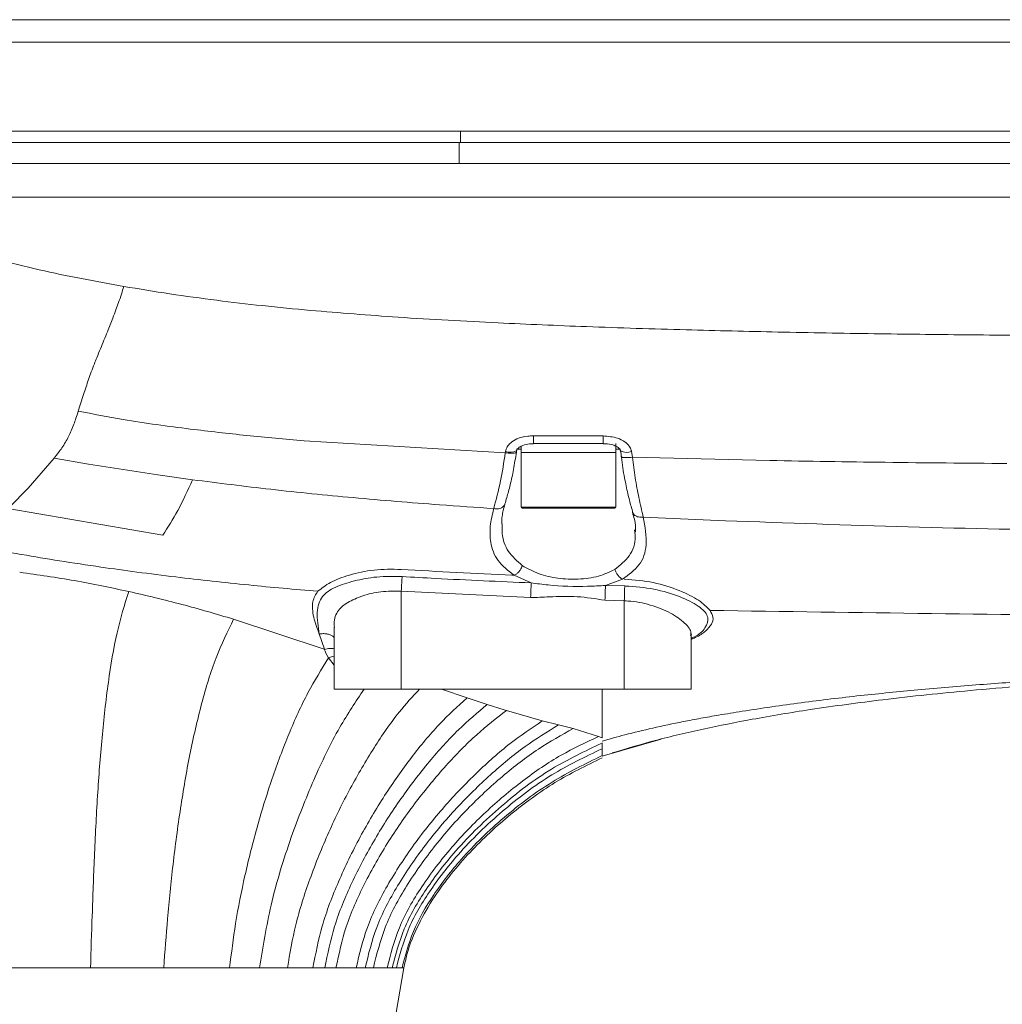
# Model space of a CAD drawing. Header units: millimetres. Extents: x -33 to 2421, y -2345 to -563.
# Tile 19 of 31: x 335 to 423, y -1218 to -1130. Entities that reach past the tile are written whole.
import ezdxf

# ---------------------------------------------------------------- set-up
doc = ezdxf.new("R2010")
doc.units = ezdxf.units.MM
doc.header["$LTSCALE"] = 0.3175
doc.layers.add('1轮廓实线层', color=7, linetype='Continuous', lineweight=18)

msp = doc.modelspace()

# ---------------------------------------------------------------- linework, layer by layer
at = {"layer": '1轮廓实线层', "lineweight": 18}
for p, q in [((374.6481, -1139.9973), (374.6481, -1140.9973)), ((374.5412, -1140.9973), (374.5412, -1142.8973)), ((360.6256, -1167.735), (378.6695, -1168.8148)), ((380.0862, -1168.4973), (379.6738, -1168.4973)), ((380.0862, -1168.2436), (380.0862, -1168.7973)), ((387.4415, -1167.9973), (381.2098, -1167.9973)), ((388.5862, -1168.7973), (388.5862, -1167.9973)), ((389.0011, -1168.4973), (388.5862, -1168.4973)), ((335.8949, -1171.9866), (338.2177, -1169.295)), ((341.311, -1169.8326), (338.2177, -1169.295)), ((378.6694, -1168.8148), (378.6876, -1168.6969)), ((379.6609, -1168.7644), (379.6789, -1168.6459)), ((379.6763, -1168.6369), (379.6758, -1168.6454)), ((380.0862, -1168.7973), (380.0862, -1173.6973)), ((388.5862, -1168.7973), (380.0862, -1168.7973)), ((384.3362, -1168.7973), (380.0862, -1168.7973)), ((388.5862, -1168.7973), (384.3362, -1168.7973)), ((388.5862, -1173.6973), (388.5862, -1168.7973)), ((389.9921, -1168.7109), (390.0699, -1169.2182)), ((390.0697, -1169.2182), (402.3774, -1169.5118)), ((344.4114, -1170.326), (341.311, -1169.8326)), ((347.5164, -1170.7943), (344.4114, -1170.326)), ((350.6258, -1171.2336), (347.5164, -1170.7943)), ((334.2058, -1173.6894), (335.8949, -1171.9866)), ((334.0636, -1173.8084), (347.9604, -1176.194)), ((380.0862, -1173.6973), (388.5862, -1173.6973)), ((388.4862, -1173.7973), (380.1862, -1173.7973)), ((391.0362, -1174.5814), (398.4146, -1174.9059)), ((390.2794, -1175.9349), (390.2619, -1175.7361)), ((380.9886, -1180.4791), (379.4625, -1179.7997)), ((389.1708, -1180.1429), (387.6478, -1180.7102)), ((387.6478, -1180.7102), (389.3741, -1180.7596)), ((380.9358, -1181.8047), (369.3362, -1181.2357)), ((369.3362, -1181.2357), (369.3362, -1189.9973)), ((389.3362, -1182.0921), (387.6067, -1182.0408)), ((389.3362, -1182.0921), (389.3362, -1189.9973)), ((354.3105, -1183.7402), (362.441, -1186.4259)), ((363.3362, -1184.4364), (363.3362, -1189.9973)), ((362.4532, -1186.4302), (361.9852, -1185.0595)), ((395.3362, -1189.9973), (395.3362, -1185.2401)), ((362.4679, -1186.4626), (362.4532, -1186.4302)), ((369.3362, -1189.9973), (363.3362, -1189.9973)), ((389.3362, -1189.9973), (369.3362, -1189.9973)), ((372.9583, -1189.9973), (375.2476, -1190.7852)), ((395.3362, -1189.9973), (389.3362, -1189.9973)), ((375.2476, -1190.7852), (377.052, -1191.3804)), ((377.052, -1191.3804), (378.5682, -1191.8469)), ((378.7834, -1191.9123), (378.5682, -1191.8469)), ((381.9793, -1192.8611), (378.7834, -1191.9123)), ((383.4305, -1193.2118), (381.9793, -1192.8611)), ((384.7632, -1193.5358), (383.4305, -1193.2118)), ((387.0288, -1194.2601), (384.7632, -1193.5358)), ((387.3391, -1196.0125), (392.6505, -1194.4802)), ((387.3392, -1194.8341), (387.3392, -1195.3472)), ((387.3392, -1195.3472), (387.3392, -1195.9658)), ((341.4948, -1214.9946), (341.4732, -1214.9946)), ((348.0395, -1214.9945), (341.4948, -1214.9945)), ((353.9519, -1214.9945), (348.0395, -1214.9945)), ((356.6394, -1214.9945), (353.9519, -1214.9945)), ((359.1332, -1214.9945), (356.6394, -1214.9945)), ((361.4193, -1214.9945), (359.1332, -1214.9945)), ((362.4789, -1214.9945), (361.4193, -1214.9945)), ((363.4798, -1214.9945), (362.4789, -1214.9945)), ((365.2948, -1214.9945), (363.4798, -1214.9945)), ((366.102, -1214.9945), (365.2948, -1214.9945)), ((366.8364, -1214.9944), (366.102, -1214.9945)), ((366.8388, -1214.9944), (366.8364, -1214.9944)), ((368.0612, -1214.9944), (366.8388, -1214.9944)), ((367.1594, -1228.71), (369.5797, -1214.9841)), ((368.0626, -1214.9945), (368.0612, -1214.9945)), ((368.5218, -1214.9945), (368.0626, -1214.9945)), ((368.9007, -1214.9945), (368.5218, -1214.9945)), ((369.4082, -1214.9945), (368.9007, -1214.9945)), ((369.5779, -1214.9945), (369.4082, -1214.9945))]:
    msp.add_line(p, q, dxfattribs=at)
for points in [[(369.3362, -1181.2357), (369.3483, -1181.0342), (369.3601, -1180.8364), (369.3715, -1180.6458), (369.3822, -1180.4659), (369.3921, -1180.3001), (369.401, -1180.1513), (369.4087, -1180.0222), (369.4151, -1179.9152)], [(380.9358, -1181.8047), (380.9438, -1181.602), (380.9518, -1181.403), (380.9594, -1181.2115), (380.9666, -1181.0308), (380.9733, -1180.8643), (380.9792, -1180.7151), (380.9844, -1180.5859), (380.9886, -1180.4791)], [(387.6067, -1182.0408), (387.613, -1181.8368), (387.6192, -1181.6366), (387.6252, -1181.4439), (387.6308, -1181.2624), (387.636, -1181.0953), (387.6406, -1180.9458), (387.6445, -1180.8166), (387.6478, -1180.7102)], [(389.3362, -1182.0921), (389.342, -1181.8876), (389.3477, -1181.687), (389.3533, -1181.4939), (389.3584, -1181.312), (389.3632, -1181.1446), (389.3674, -1180.995), (389.3711, -1180.8659), (389.3741, -1180.7596)], [(362.8199, -1187.2051), (363.1807, -1187.0808), (363.3362, -1187.0505)], [(363.3362, -1187.8578), (362.8199, -1187.2051), (362.8199, -1187.2051)]]:
    msp.add_lwpolyline(points, dxfattribs=at)
for centre, radius, start, end in [((441.4494, -1167.4401), 60.2421, 179.866818, 180.529937), ((460.1101, -1167.4497), 72.6707, 179.893398, 180.431719), ((379.118, -1167.4471), 1.3218, 250.996664, 294.962345), ((389.5625, -1167.5361), 1.2508, 243.481883, 290.089549), ((380.1862, -1173.6973), 0.1, 180, 270), ((388.4862, -1173.6973), 0.1, 270, 0)]:
    msp.add_arc(centre, radius, start, end, dxfattribs=at)
for points, knots in [([(464.3354, -1129.9973), (454.647, -1129.9973), (435.2701, -1129.9973), (406.2077, -1129.9973), (377.1529, -1129.9973), (348.106, -1129.9973), (328.7786, -1129.9973), (319.1151, -1129.9972)], [0, 0, 0, 0, 37207.4643491, 74415.0936942, 111622.4387752, 148829.5834628, 186035.4142815, 186035.4142815, 186035.4142815, 186035.4142815]), ([(464.3354, -1131.9973), (454.6224, -1131.9973), (434.948, -1131.9973), (405.5097, -1131.9973), (376.0416, -1131.9973), (347.0019, -1131.9973), (327.7585, -1131.9973), (318.241, -1131.9973)], [0, 0, 0, 0, 37074.4578244, 75097.4243787, 112376.5444892, 149593.9915129, 186013.5385811, 186013.5385811, 186013.5385811, 186013.5385811]), ([(464.3354, -1139.9973), (454.558, -1139.9973), (434.8206, -1139.9973), (405.3691, -1139.9973), (375.9497, -1139.9973), (346.9729, -1139.9973), (327.7427, -1139.9973), (318.241, -1139.9973)], [0, 0, 0, 0, 37299.5545958, 75295.6632946, 112364.687031, 149570.6141992, 185909.7886081, 185909.7886081, 185909.7886081, 185909.7886081]), ([(319.5508, -1140.9973), (322.1043, -1140.9973), (327.2223, -1140.9973), (334.8861, -1140.9973), (342.5342, -1140.9973), (349.6141, -1140.9973), (356.194, -1140.9973), (362.1758, -1140.9973), (368.3057, -1140.9973), (372.3939, -1140.9973), (374.5412, -1140.9973)], [0, 0, 0, 0, 41223.9250803, 82629.3012915, 123574.7434652, 164452.1931874, 196630.8033656, 229488.7948102, 260715.0186762, 295260.0016504, 295260.0016504, 295260.0016504, 295260.0016504]), ([(374.5412, -1140.9973), (377.7432, -1140.9973), (384.2789, -1140.9973), (394.2819, -1140.9973), (404.6814, -1140.9973), (415.2241, -1140.9973), (425.6474, -1140.9973), (435.8588, -1140.9973), (445.8743, -1140.9973), (456.0431, -1140.9973), (462.8252, -1140.9973), (466.3256, -1140.9973)], [0, 0, 0, 0, 33824.597304, 69040.6030025, 105648.6975866, 143649.3776022, 180367.2144136, 215708.2414936, 251465.8636505, 286112.2746095, 323068.8032121, 323068.8032121, 323068.8032121, 323068.8032121]), ([(320.5354, -1142.8973), (323.5319, -1142.8973), (329.4919, -1142.8973), (338.4919, -1142.8973), (347.4192, -1142.8973), (356.3383, -1142.8973), (365.3422, -1142.8973), (371.4216, -1142.8973), (374.5412, -1142.8973)], [0, 0, 0, 0, 37775.5335279, 75132.7652625, 113297.8329539, 150070.0764415, 187258.8057962, 226454.6338459, 226454.6338459, 226454.6338459, 226454.6338459]), ([(374.5412, -1142.8973), (378.6485, -1142.8973), (387.0776, -1142.8973), (400.0458, -1142.8973), (413.3581, -1142.8973), (426.7447, -1142.8973), (439.8683, -1142.8973), (453.0436, -1142.8973), (461.822, -1142.8973), (466.3256, -1142.8973)], [0, 0, 0, 0, 34165.4710084, 70113.7732062, 107845.8017493, 144860.9208129, 181417.545727, 216956.4654619, 254397.2482327, 254397.2482327, 254397.2482327, 254397.2482327]), ([(288.2768, -1145.8973), (288.4829, -1147.3366), (288.8544, -1149.9303), (289.8989, -1153.2726), (290.8657, -1155.5268), (291.6201, -1156.9538), (292.1176, -1157.8011), (292.6281, -1158.605), (293.2778, -1159.547), (294.1856, -1160.7241), (295.4188, -1162.1322), (296.797, -1163.496), (298.1655, -1164.6786), (299.489, -1165.7165), (300.8999, -1166.7155), (302.37, -1167.6472), (303.793, -1168.4705), (304.742, -1168.9794), (305.3653, -1169.2994), (305.7567, -1169.4983), (306.458, -1169.8451), (307.559, -1170.3615), (308.7658, -1170.8959), (309.9538, -1171.3737), (310.9309, -1171.7942), (311.9584, -1172.0575), (312.3434, -1172.471), (312.7736, -1172.4411), (312.7736, -1172.4412), (312.7737, -1172.4412), (312.7738, -1172.4412), (312.774, -1172.4413), (312.7744, -1172.4414), (312.775, -1172.4416), (312.7762, -1172.4421), (312.7787, -1172.443), (312.7842, -1172.4449), (312.7997, -1172.4503), (312.8489, -1172.4677), (313.0197, -1172.5277), (313.6475, -1172.7461), (315.0006, -1173.199), (317.2893, -1173.9095), (319.3956, -1174.5039), (321.036, -1174.9371), (321.9312, -1175.1668), (322.8902, -1175.4053), (323.9132, -1175.6516), (325.0004, -1175.9045), (326.1521, -1176.1629), (327.7063, -1176.4991), (329.5386, -1176.875), (331.4939, -1177.2535), (333.0745, -1177.5463), (334.299, -1177.766), (334.9966, -1177.8872), (335.3023, -1177.9403)], [0, 0, 0, 0, 118026.2516283, 212701.8001027, 284263.4729461, 317761.0843338, 344325.303052, 364413.7742215, 395466.0555175, 437670.2369355, 485641.824521, 548101.252949, 595651.4812727, 632980.0573172, 685119.3424426, 736372.5958425, 774598.3969704, 818816.7765362, 823904.5226601, 831560.5035979, 854509.1757044, 887501.7469884, 930346.3586761, 961852.4488286, 991064.2596819, 1018026.6413574, 1042774.2586322, 1042775.9149151, 1042776.3166227, 1042777.9729056, 1042781.2854714, 1042786.6147251, 1042795.1267568, 1042810.5859771, 1042841.2449799, 1042901.3079922, 1043026.0632689, 1043309.7689664, 1044234.6050173, 1047260.9780146, 1058003.6667205, 1098165.1739732, 1163015.1969392, 1252333.9231759, 1275574.957526, 1300543.3807278, 1327237.4005639, 1355659.8043204, 1385806.4236417, 1417683.5706731, 1451292.1791018, 1514623.2605494, 1569189.7095447, 1612587.748115, 1644804.6201459, 1669922.8034365, 1669922.8034365, 1669922.8034365, 1669922.8034365]), ([(464.3354, -1145.8973), (457.005, -1145.8973), (438.1668, -1145.8973), (407.821, -1145.8973), (380.3714, -1145.8973), (359.9764, -1145.8973), (346.6481, -1145.8973), (333.3319, -1145.8973), (324.5343, -1145.8973), (320.1384, -1145.8973)], [0, 0, 0, 0, 38778.8541259, 99656.8077894, 160535.5329192, 184051.7039898, 207584.6184862, 231080.2295636, 254545.6149638, 254545.6149638, 254545.6149638, 254545.6149638]), ([(329.077, -1150.4083), (331.6708, -1151.1171), (336.7484, -1152.5046), (341.9284, -1153.4436), (344.4623, -1153.903)], [0, 0, 0, 0, 45401.1905615, 88877.2738754, 88877.2738754, 88877.2738754, 88877.2738754]), ([(343.9972, -1155.3457), (344.0829, -1155.099), (344.2476, -1154.6246), (344.3926, -1154.1371), (344.4623, -1153.9031)], [0, 0, 0, 0, 46205.1609835, 88848.7211663, 88848.7211663, 88848.7211663, 88848.7211663]), ([(344.4623, -1153.9029), (345.836, -1154.1324), (348.6094, -1154.5958), (351.3968, -1154.9654), (352.8035, -1155.1519)], [0, 0, 0, 0, 44001.1375895, 88833.4814164, 88833.4814164, 88833.4814164, 88833.4814164]), ([(352.8035, -1155.1519), (354.1633, -1155.3175), (356.9543, -1155.6574), (359.7536, -1155.9204), (361.1892, -1156.0553)], [0, 0, 0, 0, 43264.1361051, 88803.4953569, 88803.4953569, 88803.4953569, 88803.4953569]), ([(343.4744, -1156.7449), (343.5711, -1156.4945), (343.7497, -1156.032), (343.9194, -1155.5614), (343.9972, -1155.3457)], [0, 0, 0, 0, 48123.8968975, 88841.3238125, 88841.3238125, 88841.3238125, 88841.3238125]), ([(361.1892, -1156.0553), (363.8111, -1156.2713), (369.4169, -1156.7333), (375.0343, -1157.023), (378.0243, -1157.1772)], [0, 0, 0, 0, 41514.12481, 88758.6761179, 88758.6761179, 88758.6761179, 88758.6761179]), ([(342.3729, -1159.4866), (342.5802, -1158.9802), (342.9519, -1158.0722), (343.3142, -1157.152), (343.4744, -1156.745)], [0, 0, 0, 0, 49546.3808783, 88830.5169766, 88830.5169766, 88830.5169766, 88830.5169766]), ([(378.0243, -1157.1772), (380.6659, -1157.2955), (386.2835, -1157.5469), (391.9045, -1157.7107), (394.8824, -1157.7974)], [0, 0, 0, 0, 41711.8405883, 88706.2222242, 88706.2222242, 88706.2222242, 88706.2222242]), ([(394.8824, -1157.7974), (397.6262, -1157.8677), (403.2478, -1158.0117), (408.8705, -1158.1014), (411.7488, -1158.1474)], [0, 0, 0, 0, 43272.4801331, 88655.7275597, 88655.7275597, 88655.7275597, 88655.7275597]), ([(411.7488, -1158.1474), (414.4704, -1158.183), (420.0939, -1158.2566), (425.7178, -1158.2893), (428.62, -1158.3061)], [0, 0, 0, 0, 42882.8041723, 88607.3806043, 88607.3806043, 88607.3806043, 88607.3806043]), ([(341.8208, -1160.8489), (341.8949, -1160.6635), (342.077, -1160.2081), (342.2628, -1159.7552), (342.3729, -1159.4866)], [0, 0, 0, 0, 36161.8231656, 88819.7876895, 88819.7876895, 88819.7876895, 88819.7876895]), ([(341.3026, -1162.2357), (341.3818, -1162.0132), (341.5482, -1161.5463), (341.7271, -1161.0886), (341.8208, -1160.8489)], [0, 0, 0, 0, 42313.8940544, 88812.9837677, 88812.9837677, 88812.9837677, 88812.9837677]), ([(340.3834, -1165.0853), (340.5386, -1164.5874), (340.836, -1163.6334), (341.1516, -1162.6878), (341.3026, -1162.2357)], [0, 0, 0, 0, 46340.6801708, 88801.6839615, 88801.6839615, 88801.6839615, 88801.6839615]), ([(339.9833, -1166.2554), (340.0469, -1166.0795), (340.1862, -1165.6943), (340.314, -1165.2997), (340.3834, -1165.0853)], [0, 0, 0, 0, 40559.6824223, 88791.0940209, 88791.0940209, 88791.0940209, 88791.0940209]), ([(340.3834, -1165.0852), (341.7193, -1165.3485), (345.0465, -1166.0043), (348.4107, -1166.4361), (350.4242, -1166.6946)], [0, 0, 0, 0, 35643.0394704, 88772.8283632, 88772.8283632, 88772.8283632, 88772.8283632]), ([(339.508, -1167.3662), (339.5889, -1167.1969), (339.7598, -1166.8394), (339.9062, -1166.4568), (339.9833, -1166.2554)], [0, 0, 0, 0, 42043.1249995, 88785.2093276, 88785.2093276, 88785.2093276, 88785.2093276]), ([(350.4242, -1166.6946), (352.1086, -1166.8933), (355.5034, -1167.2938), (358.9095, -1167.5872), (360.6256, -1167.735)], [0, 0, 0, 0, 44026.1856942, 88734.2328145, 88734.2328145, 88734.2328145, 88734.2328145]), ([(338.9091, -1168.3739), (339.0191, -1168.2086), (339.2312, -1167.89), (339.4181, -1167.5364), (339.508, -1167.3662)], [0, 0, 0, 0, 46050.6498195, 88780.1694615, 88780.1694615, 88780.1694615, 88780.1694615]), ([(378.6876, -1168.6969), (378.7291, -1168.5548), (378.8127, -1168.2689), (379.1741, -1167.8702), (379.7865, -1167.5004), (380.5206, -1167.3206), (381.0293, -1167.3054), (381.2074, -1167.3001)], [0, 0, 0, 0, 26600.8973857, 53504.7752986, 95066.6653424, 153952.0714514, 185674.5295252, 185674.5295252, 185674.5295252, 185674.5295252]), ([(381.2074, -1167.3001), (381.8741, -1167.3018), (383.9515, -1167.3069), (386.0289, -1167.3115), (387.4396, -1167.3145)], [0, 0, 0, 0, 28451.4757426, 88657.0210363, 88657.0210363, 88657.0210363, 88657.0210363]), ([(387.4396, -1167.3145), (387.8813, -1167.3472), (388.5683, -1167.3981), (389.3558, -1167.7866), (389.7759, -1168.1761), (389.9489, -1168.5032), (389.9848, -1168.6759), (389.9921, -1168.7109)], [0, 0, 0, 0, 77383.3933416, 120368.3652041, 153733.4641369, 179154.4476411, 185617.5146817, 185617.5146817, 185617.5146817, 185617.5146817]), ([(338.2176, -1169.2951), (338.347, -1169.1319), (338.5825, -1168.8348), (338.8076, -1168.5171), (338.9091, -1168.374)], [0, 0, 0, 0, 48766.9696088, 88776.0262585, 88776.0262585, 88776.0262585, 88776.0262585]), ([(379.6764, -1168.6864), (379.6753, -1168.6765), (379.6721, -1168.6484), (379.6928, -1168.5757), (379.7734, -1168.4526), (379.9558, -1168.292), (380.3107, -1168.1152), (380.7557, -1167.9987), (381.0818, -1168.0184), (381.2094, -1168.0262)], [0, 0, 0, 0, 8349.3131028, 23582.5160465, 43856.8666646, 74598.1508364, 124909.2915646, 203609.2882199, 254241.3754063, 254241.3754063, 254241.3754063, 254241.3754063]), ([(387.4416, -1168.0059), (387.5077, -1168.0038), (387.8283, -1167.994), (388.3011, -1168.0896), (388.7365, -1168.3066), (388.9305, -1168.4913), (388.9991, -1168.6172), (389.007, -1168.6701), (389.0046, -1168.6886), (389.0041, -1168.6931)], [0, 0, 0, 0, 25727.7325977, 124794.6779796, 183466.9556656, 216731.2487134, 235380.9997543, 249619.453351, 254174.8536332, 254174.8536332, 254174.8536332, 254174.8536332]), ([(377.6311, -1173.8224), (377.8447, -1173.0274), (378.2488, -1171.5227), (378.5347, -1169.6827), (378.6695, -1168.8149)], [0, 0, 0, 0, 46840.5887332, 88648.8015298, 88648.8015298, 88648.8015298, 88648.8015298]), ([(378.6322, -1173.405), (378.6873, -1173.2178), (378.8344, -1172.7178), (379.1311, -1171.6644), (379.4263, -1170.2938), (379.5787, -1169.2858), (379.6577, -1168.763)], [0, 0, 0, 0, 23878.5883057, 63765.2104992, 108737.2961501, 157204.5919765, 157204.5919765, 157204.5919765, 157204.5919765]), ([(379.6507, -1168.7618), (379.6494, -1168.7732), (379.6461, -1168.8016), (379.5574, -1168.8335), (379.4024, -1168.8555), (379.1901, -1168.8596), (378.94, -1168.8474), (378.7597, -1168.8258), (378.6695, -1168.8149)], [0, 0, 0, 0, 26422.1351618, 66299.5684997, 106178.6113981, 146056.4242215, 185934.9994125, 225812.0745434, 225812.0745434, 225812.0745434, 225812.0745434]), ([(389.0013, -1168.6559), (389.0227, -1168.7742), (389.0531, -1168.9426), (389.0654, -1169.1175), (389.069, -1169.1695)], [0, 0, 0, 0, 62279.065969, 88634.4887666, 88634.4887666, 88634.4887666, 88634.4887666]), ([(389.0778, -1169.1666), (389.0794, -1169.1851), (389.1352, -1169.8381), (389.3363, -1170.9589), (389.625, -1172.4348), (389.918, -1173.5071), (390.0559, -1174.0203), (390.1096, -1174.2199)], [0, 0, 0, 0, 1820.5767117, 64496.6579559, 113691.8881471, 157618.3577518, 185575.0774153, 185575.0774153, 185575.0774153, 185575.0774153]), ([(390.0696, -1169.2184), (389.9797, -1169.2279), (389.7999, -1169.247), (389.5501, -1169.2574), (389.3375, -1169.2532), (389.1812, -1169.2332), (389.0897, -1169.2037), (389.0851, -1169.1772), (389.0832, -1169.1661)], [0, 0, 0, 0, 39454.7747593, 78914.0821976, 118369.2419947, 157827.0429395, 197278.9948702, 225733.8781583, 225733.8781583, 225733.8781583, 225733.8781583]), ([(390.0696, -1169.2182), (390.1473, -1169.8332), (390.3042, -1171.0746), (390.6529, -1172.9574), (390.9036, -1174.0193), (391.0362, -1174.5814)], [0, 0, 0, 0, 36981.0836637, 74661.256972, 117025.3032124, 117025.3032124, 117025.3032124, 117025.3032124]), ([(402.3774, -1169.5118), (405.8303, -1169.5714), (412.9192, -1169.6937), (420.0089, -1169.7482), (423.6454, -1169.7761)], [0, 0, 0, 0, 43133.3776267, 88554.087987, 88554.087987, 88554.087987, 88554.087987]), ([(347.9604, -1176.194), (348.4155, -1175.49), (349.3501, -1174.0443), (350.1933, -1172.1866), (350.6258, -1171.2336)], [0, 0, 0, 0, 43202.4689922, 88713.1869953, 88713.1869953, 88713.1869953, 88713.1869953]), ([(350.6259, -1171.2337), (352.9623, -1171.5306), (357.7569, -1172.14), (365.1454, -1172.8674), (371.8121, -1173.4222), (376.0137, -1173.7111), (377.6311, -1173.8224)], [0, 0, 0, 0, 40953.3804134, 84041.6469422, 129074.8622816, 157261.7457811, 157261.7457811, 157261.7457811, 157261.7457811]), ([(379.4634, -1179.7998), (378.9262, -1179.3883), (377.8503, -1178.564), (377.3183, -1176.9988), (377.2552, -1175.4057), (377.5046, -1174.3555), (377.6312, -1173.8224)], [0, 0, 0, 0, 43843.2181435, 87816.9143644, 121955.8476532, 157150.8795574, 157150.8795574, 157150.8795574, 157150.8795574]), ([(378.6244, -1173.4031), (378.622, -1173.4204), (378.6126, -1173.4884), (378.5448, -1173.5921), (378.4249, -1173.7048), (378.2621, -1173.7879), (378.0692, -1173.8371), (377.8548, -1173.8528), (377.7057, -1173.8325), (377.6312, -1173.8224)], [0, 0, 0, 0, 13692.6197955, 53768.8650726, 93850.7258646, 133925.1184423, 174004.9436679, 214085.2789073, 254160.7820194, 254160.7820194, 254160.7820194, 254160.7820194]), ([(378.3675, -1175.1742), (378.3637, -1174.9582), (378.3543, -1174.4202), (378.5303, -1173.7985), (378.6356, -1173.4265)], [0, 0, 0, 0, 35593.3507259, 88629.8584821, 88629.8584821, 88629.8584821, 88629.8584821]), ([(391.0362, -1174.5814), (391.1867, -1175.4377), (391.4641, -1177.0153), (390.8701, -1178.9397), (389.7253, -1179.7498), (389.1698, -1180.1429)], [0, 0, 0, 0, 44370.3826843, 81745.7585588, 116975.5350139, 116975.5350139, 116975.5350139, 116975.5350139]), ([(390.061, -1174.1475), (390.1248, -1174.361), (390.3045, -1174.9619), (390.3788, -1175.568), (390.3286, -1175.8918), (390.3247, -1175.917)], [0, 0, 0, 0, 39409.9989344, 110943.1773936, 116997.4878646, 116997.4878646, 116997.4878646, 116997.4878646]), ([(391.0362, -1174.5814), (390.9648, -1174.5873), (390.822, -1174.5992), (390.6194, -1174.5746), (390.438, -1174.5198), (390.2854, -1174.4348), (390.1729, -1174.3236), (390.1087, -1174.2223), (390.0992, -1174.1565), (390.0966, -1174.1392)], [0, 0, 0, 0, 39975.5849331, 79953.0672737, 119929.439236, 159902.8373473, 199875.8626294, 239850.8674501, 254049.3417299, 254049.3417299, 254049.3417299, 254049.3417299]), ([(378.3756, -1175.1923), (378.3725, -1175.4868), (378.3631, -1176.3784), (378.8142, -1177.7187), (379.7349, -1178.5282), (380.1915, -1178.9297)], [0, 0, 0, 0, 23306.5881821, 70537.8246434, 117026.3429088, 117026.3429088, 117026.3429088, 117026.3429088]), ([(398.4146, -1174.9059), (403.8756, -1175.1053), (414.7723, -1175.5032), (425.6747, -1175.712), (431.1133, -1175.8161)], [0, 0, 0, 0, 44355.6518128, 88507.5345373, 88507.5345373, 88507.5345373, 88507.5345373]), ([(388.5031, -1179.2698), (388.9706, -1178.8855), (389.9423, -1178.0867), (390.3806, -1176.8588), (390.2933, -1176.0618), (390.2794, -1175.9349)], [0, 0, 0, 0, 51241.1210359, 106514.8591817, 116978.0928586, 116978.0928586, 116978.0928586, 116978.0928586]), ([(335.3023, -1177.9403), (336.431, -1178.1309), (338.7951, -1178.5301), (341.1673, -1178.8807), (342.4069, -1179.064)], [0, 0, 0, 0, 42356.653616, 88712.3841924, 88712.3841924, 88712.3841924, 88712.3841924]), ([(342.4069, -1179.064), (343.4819, -1179.2158), (345.7172, -1179.5315), (347.9582, -1179.8076), (349.1214, -1179.9508)], [0, 0, 0, 0, 42651.1570345, 88686.8662184, 88686.8662184, 88686.8662184, 88686.8662184]), ([(379.4634, -1179.7998), (379.5404, -1179.7605), (379.6945, -1179.6819), (379.9071, -1179.4709), (380.0857, -1179.2145), (380.1563, -1179.0247), (380.1915, -1178.9297)], [0, 0, 0, 0, 39277.7105784, 78558.7346291, 117836.043114, 157116.7202041, 157116.7202041, 157116.7202041, 157116.7202041]), ([(380.1916, -1178.9296), (380.6655, -1179.1972), (381.5736, -1179.71), (383.3693, -1180.1156), (385.2439, -1180.1983), (387.0931, -1179.9431), (388.0317, -1179.4948), (388.5031, -1179.2697)], [0, 0, 0, 0, 38799.6334742, 74352.9810005, 110227.4718412, 147697.1654734, 185491.6299618, 185491.6299618, 185491.6299618, 185491.6299618]), ([(335.1275, -1179.5263), (336.7734, -1179.7593), (340.0653, -1180.2253), (343.291, -1180.91), (344.904, -1181.2523)], [0, 0, 0, 0, 44346.4144235, 88696.2611273, 88696.2611273, 88696.2611273, 88696.2611273]), ([(349.1214, -1179.9508), (351.3002, -1180.201), (355.5421, -1180.6881), (359.7968, -1181.0575), (361.8662, -1181.2372)], [0, 0, 0, 0, 45531.4199998, 88649.3425329, 88649.3425329, 88649.3425329, 88649.3425329]), ([(361.9905, -1185.0718), (361.8836, -1184.3995), (361.6733, -1183.0773), (362.1342, -1181.6334), (363.2749, -1180.8787), (365.0594, -1180.2859), (367.1212, -1179.8847), (368.6468, -1179.905), (369.4151, -1179.9152)], [0, 0, 0, 0, 43740.6536265, 86021.6775343, 125243.3076471, 159329.5932403, 192283.2046538, 225717.3315441, 225717.3315441, 225717.3315441, 225717.3315441]), ([(369.3362, -1179.2706), (368.5099, -1179.2607), (366.8389, -1179.2408), (364.6515, -1179.7413), (362.8622, -1180.429), (362.2014, -1180.9652), (361.8662, -1181.2372)], [0, 0, 0, 0, 38863.1364273, 78583.4796687, 117324.4751563, 157186.5617268, 157186.5617268, 157186.5617268, 157186.5617268]), ([(379.4629, -1179.7998), (379.3973, -1179.797), (376.0202, -1179.6519), (372.6454, -1179.4594), (369.3362, -1179.2706)], [0, 0, 0, 0, 1722.3309227, 88604.6066976, 88604.6066976, 88604.6066976, 88604.6066976]), ([(369.4151, -1179.9152), (370.4135, -1179.9721), (374.2697, -1180.1921), (378.1287, -1180.357), (380.9886, -1180.4791)], [0, 0, 0, 0, 22939.7829161, 88602.8556992, 88602.8556992, 88602.8556992, 88602.8556992]), ([(389.1708, -1180.1429), (389.0977, -1180.1009), (388.9516, -1180.0169), (388.7559, -1179.8044), (388.5946, -1179.5501), (388.5336, -1179.3632), (388.5031, -1179.2697)], [0, 0, 0, 0, 39264.9985462, 78534.8190063, 117801.7262266, 157069.0390652, 157069.0390652, 157069.0390652, 157069.0390652]), ([(380.9886, -1180.4791), (381.4936, -1180.5454), (383.134, -1180.7605), (385.4495, -1180.838), (387.1198, -1180.7409), (387.6478, -1180.7102)], [0, 0, 0, 0, 27279.0709673, 88615.2685271, 116972.281739, 116972.281739, 116972.281739, 116972.281739]), ([(397.0236, -1182.9471), (396.7336, -1182.6459), (396.1544, -1182.0441), (394.3288, -1181.1439), (392.0391, -1180.369), (390.2271, -1180.2206), (389.3362, -1180.1476)], [0, 0, 0, 0, 39328.6772638, 78567.5474859, 118452.296927, 157024.4473631, 157024.4473631, 157024.4473631, 157024.4473631]), ([(389.3741, -1180.7596), (389.5048, -1180.7643), (390.5021, -1180.7995), (392.4001, -1181.0711), (394.6433, -1181.7904), (396.2604, -1182.6771), (396.9914, -1183.572), (396.6781, -1184.5004), (396.0456, -1185.1603), (395.3871, -1185.4321), (395.3362, -1185.4531)], [0, 0, 0, 0, 6773.9042368, 51697.0771702, 99077.5321858, 146354.8645584, 194814.0653219, 243432.5589226, 290064.4190842, 293967.1363685, 293967.1363685, 293967.1363685, 293967.1363685]), ([(344.904, -1181.2523), (344.5352, -1182.4462), (343.7779, -1184.8982), (343.0306, -1189.4595), (342.4729, -1194.3841), (342.0841, -1199.6406), (341.8162, -1204.9672), (341.6343, -1210.1248), (341.5249, -1213.4283), (341.4731, -1214.9945)], [0, 0, 0, 0, 33206.4147808, 68201.9690735, 105066.4299006, 143008.9230569, 182540.2622408, 220160.3559127, 254077.0648447, 254077.0648447, 254077.0648447, 254077.0648447]), ([(344.904, -1181.2523), (346.5011, -1181.6252), (349.6953, -1182.3709), (352.7721, -1183.2838), (354.3105, -1183.7402)], [0, 0, 0, 0, 44328.5775977, 88656.315268, 88656.315268, 88656.315268, 88656.315268]), ([(361.9879, -1185.0656), (361.7953, -1184.5496), (361.4995, -1183.757), (361.3717, -1182.816), (361.3824, -1181.9679), (361.6749, -1181.5262), (361.8662, -1181.2372)], [0, 0, 0, 0, 52371.9444303, 80458.28661, 106985.5306318, 157167.0681606, 157167.0681606, 157167.0681606, 157167.0681606]), ([(369.3362, -1181.2357), (368.7184, -1181.2264), (367.4793, -1181.2076), (365.8038, -1181.6286), (364.4206, -1182.2529), (363.5349, -1182.9983), (363.27, -1183.8608), (363.3461, -1184.4385), (363.3513, -1184.4782)], [0, 0, 0, 0, 40774.8814203, 81769.0055294, 125105.9195742, 172819.2313259, 222066.348617, 225698.8652595, 225698.8652595, 225698.8652595, 225698.8652595]), ([(387.6067, -1182.0408), (386.7782, -1181.9059), (385.1245, -1181.6366), (382.8864, -1181.723), (381.4948, -1181.7813), (380.9358, -1181.8047)], [0, 0, 0, 0, 43896.28087, 87615.5511946, 116965.3726512, 116965.3726512, 116965.3726512, 116965.3726512]), ([(395.2654, -1185.2316), (395.286, -1185.1519), (395.3882, -1184.7561), (394.813, -1184.0838), (393.5843, -1183.1743), (391.7858, -1182.4246), (390.2458, -1182.1339), (389.441, -1182.0969), (389.3362, -1182.0921)], [0, 0, 0, 0, 13363.1277733, 66353.5923794, 118869.4682432, 170534.2647725, 218325.2943154, 225476.3083003, 225476.3083003, 225476.3083003, 225476.3083003]), ([(395.3362, -1185.5435), (395.4623, -1185.4917), (396.0124, -1185.2656), (396.6635, -1184.8019), (397.2054, -1184.1822), (397.371, -1183.5589), (397.139, -1183.1505), (397.0235, -1182.9473)], [0, 0, 0, 0, 12818.9181862, 55926.8705819, 99079.3466213, 142424.4378173, 185356.3547484, 185356.3547484, 185356.3547484, 185356.3547484]), ([(464.3354, -1183.4281), (455.1451, -1183.444), (432.7061, -1183.4828), (410.2704, -1183.1461), (397.0236, -1182.9473)], [0, 0, 0, 0, 36221.8055014, 88439.6750326, 88439.6750326, 88439.6750326, 88439.6750326]), ([(354.3105, -1183.7402), (353.7633, -1184.8582), (352.6386, -1187.1556), (351.3814, -1191.3472), (350.3408, -1195.8842), (349.51, -1200.7279), (348.8641, -1205.651), (348.3763, -1210.4383), (348.148, -1213.5265), (348.0394, -1214.9945)], [0, 0, 0, 0, 33504.8140618, 68851.079373, 105820.3560619, 143605.3735658, 182820.3383185, 220156.327261, 253986.3995014, 253986.3995014, 253986.3995014, 253986.3995014]), ([(361.9905, -1185.0718), (362.1034, -1185.0548), (362.3292, -1185.0208), (362.6588, -1185.0431), (362.9567, -1185.1205), (363.191, -1185.233), (363.2945, -1185.3354), (363.3362, -1185.3767)], [0, 0, 0, 0, 39677.0376748, 79351.9214611, 119031.2323804, 158706.4284357, 185548.2760498, 185548.2760498, 185548.2760498, 185548.2760498]), ([(395.3456, -1185.2391), (395.3421, -1185.2192), (395.324, -1185.1159), (395.4077, -1185.0034), (395.3744, -1185.0412), (395.3727, -1185.043)], [0, 0, 0, 0, 21719.4676039, 112240.7827948, 116897.076933, 116897.076933, 116897.076933, 116897.076933]), ([(362.8199, -1187.2051), (362.8199, -1187.205), (362.6066, -1186.8851), (362.5238, -1186.6555), (362.441, -1186.4259)], [0, 0, 0, 0, 4.1257848, 88595.6090066, 88595.6090066, 88595.6090066, 88595.6090066]), ([(362.441, -1186.4261), (362.4455, -1186.4322), (362.4545, -1186.4444), (362.4634, -1186.4565), (362.4679, -1186.4626)], [0, 0, 0, 0, 44310.117393, 88599.8061551, 88599.8061551, 88599.8061551, 88599.8061551]), ([(362.4679, -1186.4626), (362.6291, -1186.4182), (362.9348, -1186.3338), (363.2073, -1186.368), (363.3362, -1186.3841)], [0, 0, 0, 0, 46707.5069364, 88598.4532356, 88598.4532356, 88598.4532356, 88598.4532356]), ([(362.8199, -1187.2051), (362.1879, -1188.2234), (360.8895, -1190.3157), (359.2266, -1194.015), (357.7237, -1198.0139), (356.4061, -1202.2758), (355.3129, -1206.6237), (354.4512, -1210.8827), (354.113, -1213.6676), (353.9519, -1214.9945)], [0, 0, 0, 0, 34013.0855192, 69884.726044, 107071.3026743, 144715.3704277, 183510.2137702, 220356.7249248, 253889.2075854, 253889.2075854, 253889.2075854, 253889.2075854]), ([(388.2644, -1195.726), (389.5362, -1195.3416), (392.1919, -1194.5389), (396.4065, -1193.5629), (401.0601, -1192.6371), (406.4297, -1191.7475), (412.9517, -1190.8707), (420.7826, -1190.0493), (429.928, -1189.3523), (440.3902, -1188.8322), (452.0058, -1188.5007), (460.1342, -1188.4184), (464.3355, -1188.3759)], [0, 0, 0, 0, 19395.23599, 40501.0841948, 61515.4019708, 86431.8963271, 117431.0961953, 154521.7059169, 197725.6774716, 247074.260921, 302597.4259065, 361995.7434054, 361995.7434054, 361995.7434054, 361995.7434054]), ([(421.2095, -1189.601), (419.3588, -1189.7487), (415.7968, -1190.0329), (412.2428, -1190.4043), (410.5354, -1190.5827)], [0, 0, 0, 0, 45946.0991425, 88431.7561228, 88431.7561228, 88431.7561228, 88431.7561228]), ([(426.5572, -1189.2328), (425.6656, -1189.2895), (423.8823, -1189.4028), (422.1004, -1189.535), (421.2095, -1189.601)], [0, 0, 0, 0, 44207.0813491, 88411.8621334, 88411.8621334, 88411.8621334, 88411.8621334]), ([(366.0038, -1189.9973), (365.261, -1191.1141), (363.598, -1193.6145), (361.4272, -1198.1603), (359.3351, -1203.4892), (357.582, -1209.1188), (356.9419, -1213.109), (356.6394, -1214.9945)], [0, 0, 0, 0, 29746.8650592, 66600.690809, 104167.222112, 147001.4465599, 185373.8627129, 185373.8627129, 185373.8627129, 185373.8627129]), ([(370.9861, -1189.9973), (370.3679, -1190.6666), (368.9271, -1192.2264), (366.8378, -1195.2856), (364.7203, -1198.8933), (362.7817, -1202.8353), (361.1328, -1206.9271), (359.8167, -1210.9926), (359.3534, -1213.7052), (359.1332, -1214.9945)], [0, 0, 0, 0, 27618.4656224, 64370.7760966, 102692.1416321, 141576.7038269, 181612.233983, 219496.1083125, 253814.7048833, 253814.7048833, 253814.7048833, 253814.7048833]), ([(387.3386, -1189.9973), (387.3388, -1190.2986), (387.3398, -1191.9921), (387.3395, -1193.3027), (387.3392, -1194.3802)], [0, 0, 0, 0, 15744.9862909, 88498.6842639, 88498.6842639, 88498.6842639, 88498.6842639]), ([(410.5354, -1190.583), (408.7576, -1190.7848), (405.2036, -1191.1882), (401.6669, -1191.7227), (399.8993, -1191.9898)], [0, 0, 0, 0, 44245.4769021, 88453.7865479, 88453.7865479, 88453.7865479, 88453.7865479]), ([(375.2476, -1190.7852), (374.409, -1191.5444), (372.6754, -1193.114), (370.1882, -1196.1334), (367.8017, -1199.5236), (365.5886, -1203.2558), (363.6953, -1207.1653), (362.1788, -1211.0842), (361.6639, -1213.7352), (361.4193, -1214.9945)], [0, 0, 0, 0, 33630.9112456, 69523.8283481, 106959.5645807, 144883.5634659, 183818.534831, 220545.0264695, 253778.0572438, 253778.0572438, 253778.0572438, 253778.0572438]), ([(377.052, -1191.3804), (376.1856, -1192.1051), (374.393, -1193.6047), (371.7852, -1196.5171), (369.2655, -1199.8039), (366.9146, -1203.4392), (364.8968, -1207.2651), (363.2769, -1211.1193), (362.7358, -1213.7468), (362.4789, -1214.9945)], [0, 0, 0, 0, 33623.3877551, 69571.6523345, 107079.4494866, 145049.7074454, 183973.2573417, 220621.7107739, 253760.8871144, 253760.8871144, 253760.8871144, 253760.8871144]), ([(378.7834, -1191.9123), (377.8831, -1192.608), (376.0186, -1194.0489), (373.2885, -1196.8644), (370.6393, -1200.0565), (368.1591, -1203.602), (366.0268, -1207.3508), (364.3131, -1211.1472), (363.7481, -1213.7559), (363.4798, -1214.9945)], [0, 0, 0, 0, 33643.6056918, 69675.0768665, 107263.118288, 145267.6286637, 184155.1911656, 220703.2143686, 253744.9154246, 253744.9154246, 253744.9154246, 253744.9154246]), ([(397.7911, -1192.3388), (397.2617, -1192.4311), (396.2023, -1192.616), (395.1462, -1192.8193), (394.6178, -1192.9211)], [0, 0, 0, 0, 44206.6759918, 88468.1343391, 88468.1343391, 88468.1343391, 88468.1343391]), ([(399.8993, -1191.99), (399.5478, -1192.0464), (398.8445, -1192.1594), (398.1423, -1192.279), (397.7912, -1192.3388)], [0, 0, 0, 0, 44219.4684654, 88463.3582915, 88463.3582915, 88463.3582915, 88463.3582915]), ([(381.9793, -1192.8611), (381.0129, -1193.509), (379.0081, -1194.8531), (376.0471, -1197.4949), (373.1535, -1200.5136), (370.431, -1203.892), (368.0842, -1207.4974), (366.1938, -1211.1897), (365.5842, -1213.7695), (365.2948, -1214.9945)], [0, 0, 0, 0, 33714.0878575, 69939.7060574, 107699.0182305, 145763.2138814, 184554.0190625, 220873.9481917, 253715.7902936, 253715.7902936, 253715.7902936, 253715.7902936]), ([(383.4305, -1193.2118), (382.4257, -1193.83), (380.3398, -1195.1134), (377.2645, -1197.6795), (374.2583, -1200.6324), (371.4304, -1203.9568), (368.9935, -1207.5224), (367.0306, -1211.1908), (366.4009, -1213.7701), (366.102, -1214.9945)], [0, 0, 0, 0, 33707.8287445, 69978.3316089, 107793.9181961, 145894.0944317, 184676.1658133, 220936.3381206, 253704.1695466, 253704.1695466, 253704.1695466, 253704.1695466]), ([(394.6178, -1192.9211), (393.7058, -1193.1053), (391.9535, -1193.4593), (390.2199, -1193.8957), (389.3886, -1194.105)], [0, 0, 0, 0, 46049.1046646, 88475.1298464, 88475.1298464, 88475.1298464, 88475.1298464]), ([(384.7632, -1193.5358), (383.7113, -1194.1183), (381.526, -1195.3283), (378.336, -1197.8176), (375.2266, -1200.7106), (372.3111, -1203.9925), (369.8044, -1207.5314), (367.7887, -1211.1871), (367.1431, -1213.7692), (366.8367, -1214.9945)], [0, 0, 0, 0, 33699.3411941, 70005.6488604, 107863.7461945, 145988.8777003, 184764.9953017, 220984.5615083, 253694.1323944, 253694.1323944, 253694.1323944, 253694.1323944]), ([(387.3392, -1194.6782), (387.6793, -1194.5786), (388.3601, -1194.3791), (389.0456, -1194.1965), (389.3886, -1194.1051)], [0, 0, 0, 0, 44203.3278197, 88477.0801116, 88477.0801116, 88477.0801116, 88477.0801116]), ([(387.0288, -1194.2601), (385.8968, -1194.7843), (383.5422, -1195.8747), (380.1569, -1198.2119), (376.8667, -1200.9724), (373.7957, -1204.1442), (371.1634, -1207.5993), (369.0518, -1211.2018), (368.3802, -1213.7739), (368.0615, -1214.9945)], [0, 0, 0, 0, 33751.7332673, 70206.2362372, 108182.8536869, 146338.9306384, 185039.6810087, 221104.8402838, 253674.9022316, 253674.9022316, 253674.9022316, 253674.9022316]), ([(387.3392, -1194.8342), (385.8058, -1195.5637), (382.613, -1197.0826), (378.2185, -1200.4379), (374.4523, -1204.0856), (371.5679, -1207.8151), (369.494, -1211.3086), (368.8348, -1213.8078), (368.5218, -1214.9945)], [0, 0, 0, 0, 41011.0403874, 85390.5437626, 130501.1459243, 164693.6086956, 196519.0565202, 225292.9601891, 225292.9601891, 225292.9601891, 225292.9601891]), ([(387.3392, -1194.3802), (387.2884, -1194.3606), (387.1869, -1194.3214), (387.0815, -1194.2805), (387.0288, -1194.2601)], [0, 0, 0, 0, 44244.0402844, 88481.838883, 88481.838883, 88481.838883, 88481.838883]), ([(387.3392, -1195.3473), (385.8125, -1196.0827), (382.6501, -1197.606), (378.3301, -1200.8873), (374.6532, -1204.4341), (371.8518, -1208.0461), (369.8443, -1211.4276), (369.2047, -1213.8454), (368.9007, -1214.9945)], [0, 0, 0, 0, 41579.6491907, 86129.2425441, 131102.0244935, 165071.5814199, 196667.3810689, 225285.8708186, 225285.8708186, 225285.8708186, 225285.8708186]), ([(387.3392, -1195.9657), (385.8239, -1196.7109), (382.7062, -1198.2441), (378.4877, -1201.4377), (374.9294, -1204.8612), (372.2369, -1208.3289), (370.3156, -1211.5734), (369.7008, -1213.8912), (369.4082, -1214.9945)], [0, 0, 0, 0, 42323.3337609, 87083.8273834, 131861.9904542, 165534.81683, 196837.4897844, 225277.0381816, 225277.0381816, 225277.0381816, 225277.0381816]), ([(387.3392, -1196.1584), (385.91, -1196.8615), (383.0224, -1198.2821), (379.071, -1201.1864), (375.3956, -1204.5793), (372.6558, -1207.9509), (370.8344, -1211.0802), (369.946, -1213.2461), (369.6623, -1214.5935), (369.5779, -1214.9945)], [0, 0, 0, 0, 45277.725625, 91481.9721341, 138997.8206273, 187503.1366161, 214444.6510271, 241963.2041744, 253622.9160089, 253622.9160089, 253622.9160089, 253622.9160089]), ([(341.4732, -1214.9945), (340.293, -1214.9945), (337.9326, -1214.9945), (335.535, -1214.9945), (334.3362, -1214.9945)], [0, 0, 0, 0, 44246.3756207, 88492.5746492, 88492.5746492, 88492.5746492, 88492.5746492])]:
    msp.add_open_spline(points, degree=3, knots=knots, dxfattribs=at)

doc.saveas('drawing.dxf')
